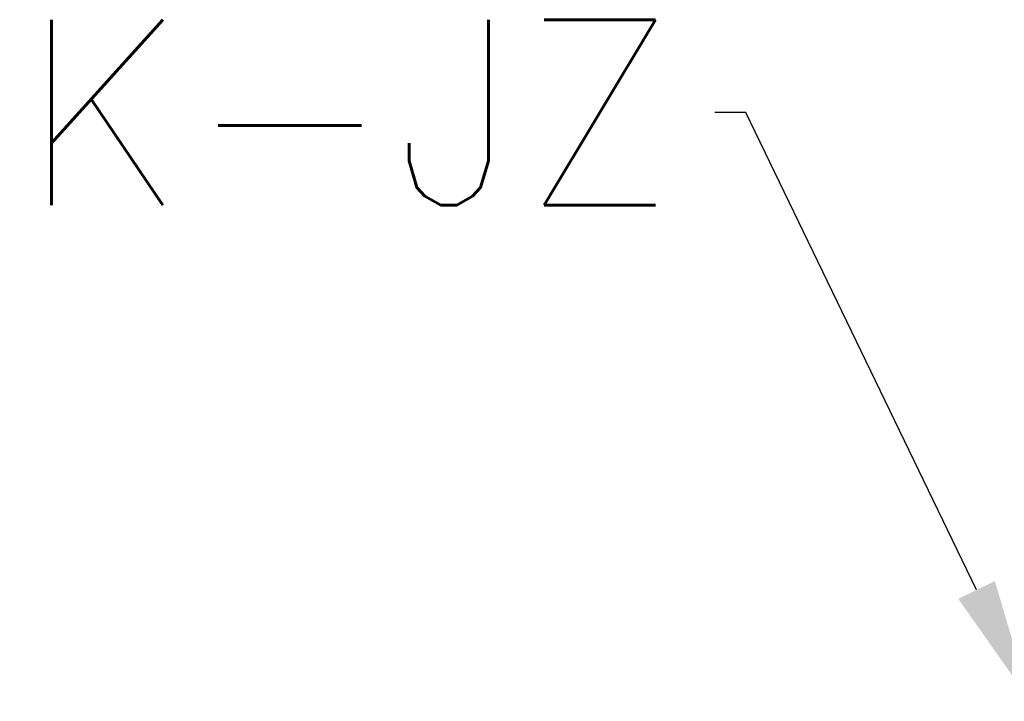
# Model space of a CAD drawing. Header units: centimetres. Extents: x 8435 to 34224, y 15581 to 23928.
# Tile 28 of 256: x 13993 to 14057, y 19674 to 19718. Entities that reach past the tile are written whole.
import ezdxf
from ezdxf import colors
from ezdxf.entities.mleader import LeaderData, LeaderLine
from ezdxf.math import Vec2, Vec3

# ---------------------------------------------------------------- set-up
doc = ezdxf.new("R2010")
doc.units = ezdxf.units.CM
doc.header["$LTSCALE"] = 0.2
doc.layers.add('_ET_OPIS', color=7, linetype='Continuous', lineweight=20)
doc.styles.add('SIMPLEX', font='simplex.shx', dxfattribs={"height": 12})

msp = doc.modelspace()

# ---------------------------------------------------------------- leaders
at = {"layer": '_ET_OPIS', "ltscale": 2}
ml = msp.add_multileader_mtext('Standard', dxfattribs=at)
ml.set_content('K-JZ', color=256, style='SIMPLEX')
ml.set_leader_properties()
ml.build(insert=Vec2(0, 0))
ml.multileader.update_dxf_attribs({"dogleg_length": 2, "arrow_head_size": 8})
ctx = ml.context
ctx.base_point, ctx.char_height, ctx.arrow_head_size, ctx.landing_gap_size, ctx.plane_origin = Vec3(13992.408, 19712.181), 12, 8, 1, Vec3(14875.608, 19882.019)
notes = []
notes.append((ctx, [(0, (1, 1, 0), (14040.408, 19712.181), (-1, 0), 2, [(0, [(14058.825, 19674.073)], 0, [])])]))
ctx.mtext.insert, ctx.mtext.width, ctx.mtext.defined_height, ctx.mtext.flow_direction = Vec3(13993.408, 19718.181), 242.18914, 51.024, 5
for ctx, leaders in notes:
    for number, flags, end, landing, length, lines in leaders:
        leader = LeaderData()
        leader.index, (leader.has_last_leader_line, leader.has_dogleg_vector, leader.attachment_direction) = number, flags
        leader.last_leader_point, leader.dogleg_vector, leader.dogleg_length = Vec3(end), Vec3(landing), length
        for number, points, colour, breaks in lines:
            line = LeaderLine()
            line.index, line.vertices, line.color, line.breaks = number, Vec3.list(points), colors.encode_raw_color(colour), breaks
            leader.lines.append(line)
        ctx.leaders.append(leader)

doc.saveas('drawing.dxf')
